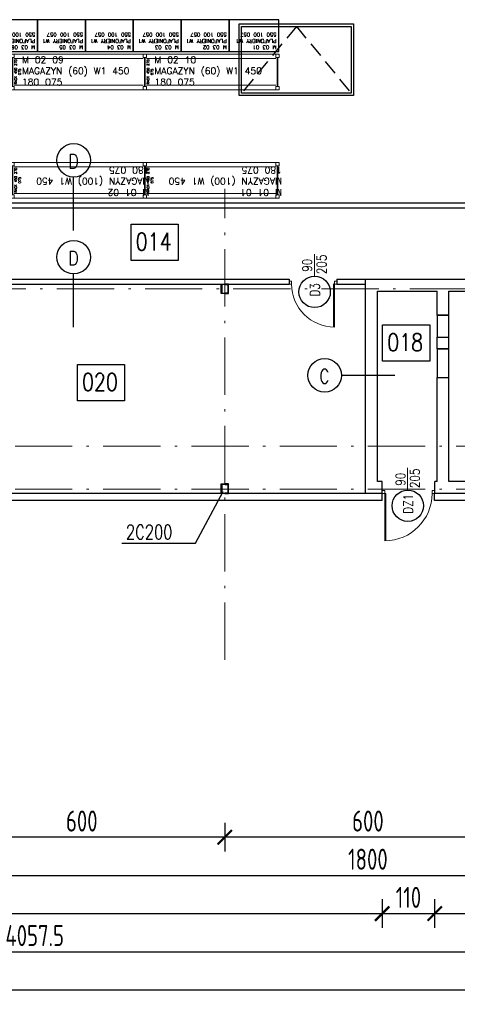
# Model space of a CAD drawing. Extents: x 153948 to 285449, y -89387 to -60195.
# Tile 8 of 108: x 250690 to 251608, y -86759 to -84696. Entities that reach past the tile are written whole.
import ezdxf
from ezdxf.enums import TextEntityAlignment as Align

# ---------------------------------------------------------------- set-up
doc = ezdxf.new("R2010")
doc.units = 0
doc.header["$LTSCALE"] = 100
doc.header["$MEASUREMENT"] = 0
doc.header["$PDMODE"] = 1
doc.linetypes.add('ACAD_ISO10W100', pattern=[18.5, 12, -3, 0.5, -3])
doc.linetypes.add('HIDDEN2', pattern=[4.7625, 3.175, -1.5875])
doc.layers.get('0').update_dxf_attribs({"linetype": 'CONTINUOUS'})
doc.layers.get('DEFPOINTS').update_dxf_attribs({"linetype": 'CONTINUOUS'})
for name, color, linetype in [('1', 2, 'CONTINUOUS'), ('DRZWI', 5, 'CONTINUOUS'), ('K-STA', 2, 'CONTINUOUS'), ('OKNA', 5, 'CONTINUOUS'), ('OPIS-POM', 2, 'CONTINUOUS'), ('R-----OP', 2, 'CONTINUOUS'), ('RS Minimasa VBA', 7, 'CONTINUOUS'), ('SCIANY-GK', 11, 'CONTINUOUS'), ('TEXT', 11, 'CONTINUOUS'), ('WYMIARY', 1, 'CONTINUOUS'), ('ŚWIETLIK', 2, 'CONTINUOUS')]:
    doc.layers.add(name, color=color, linetype=linetype)
for name, color, linetype, lineweight in [('ALUMINIUM', 5, 'CONTINUOUS', 13), ('CEGLA', 4, 'CONTINUOUS', 30), ('OSIE', 8, 'ACAD_ISO10W100', 15), ('PANELE', 3, 'CONTINUOUS', 25), ('rak550', 6, 'CONTINUOUS', 13), ('RS REGAŁY', 7, 'CONTINUOUS', 13)]:
    doc.layers.add(name, color=color, linetype=linetype, lineweight=lineweight)
doc.styles.add('DYBY-NORMALNY-0-8-N', font='ROMANS.SHX', dxfattribs={"width": 0.8})
doc.styles.get("Standard").update_dxf_attribs({"font": 'txt.shx'})
doc.styles.add('STYLE2', font='isocp.shx', dxfattribs={"width": 0.8})
doc.styles.add('TXT3', font='SIMPLEX.SHX', dxfattribs={"width": 0.75, "height": 40})
doc.dimstyles.new('KRESKI_100', dxfattribs={"dimscale": 20, "dimtxt": 2.2, "dimasz": 1.5, "dimexe": 1.5, "dimexo": 1.5, "dimgap": 0.6, "dimtad": 1, "dimdec": 1, "dimrnd": 0.5, "dimdsep": 46, "dimtxsty": 'STYLE2', "dimblk1": 'ARCHTICK', "dimblk2": 'ARCHTICK', "dimsah": 1, "dimcen": 2.5, "dimdle": 1.5, "dimclrd": 10, "dimclre": 10, "dimclrt": 15, "dimadec": 0, "dimazin": 0, "dimtfac": 1, "dimtdec": 1, "dimtmove": 1, "dimatfit": 3, "dimldrblk": 'ARCHTICK', "dimfxl": 1.5, "dimfxlon": 1, "dimtolj": 1, "dimtzin": 0, "dimarcsym": 0})

# ---------------------------------------------------------------- blocks, each defined once
blk = doc.blocks.new('SC200X2')
at = {"layer": '1'}
for points in [[(-10, 7.5), (-10, 0), (-9.7, 0, 0.391021), (-9.1, 0.6), (-8.7, 5.6, -0.391021), (-7.6, 6.6), (7.6, 6.6, -0.391021), (8.7, 5.6), (9.1, 0.6, 0.391021), (9.7, 0), (10, 0), (10, 7.5)], [(-10, -7.5), (-10, 0), (-9.7, 0, -0.391021), (-9.1, -0.6), (-8.7, -5.6, 0.391021), (-7.6, -6.6), (7.6, -6.6, 0.391021), (8.7, -5.6), (9.1, -0.6, -0.391021), (9.7, 0), (10, 0), (10, -7.5)]]:
    blk.add_lwpolyline(points, format="xyb", close=True, dxfattribs=at)
blk = doc.blocks.new('D100')
at = {"layer": 'ALUMINIUM'}
for p, q in [((0, 0), (0, -6)), ((0, 0), (5, 0)), ((5, -6), (5, 0)), ((95, 0), (100, 0)), ((95, 0), (95, -6)), ((100, 0), (100, -6)), ((0, -6), (5, -6)), ((95, -6), (100, -6))]:
    blk.add_line(p, q, dxfattribs=at)
at = {"layer": 'ALUMINIUM', "lineweight": 9}
blk.add_line((95, -6), (95, -96), dxfattribs=at)
blk.add_arc((95, -6), 90, 180, 270, dxfattribs=at)
at = {"layer": 'DEFPOINTS'}
for p, q in [((93, -6), (93, -95.9)), ((95, -6), (93, -6))]:
    blk.add_line(p, q, dxfattribs=at)
blk = doc.blocks.new('D110')
at = {"layer": 'ALUMINIUM'}
for p, q in [((0, 0), (5.5, 0)), ((0, 0), (0, -6.6)), ((5.5, -6.6), (5.5, 0)), ((104.5, 0), (104.5, -6.6)), ((104.5, 0), (110, 0)), ((110, 0), (110, -6.6)), ((0, -6.6), (5.5, -6.6)), ((104.5, -6.6), (102.3, -6.6)), ((102.3, -6.6), (102.3, -105.5)), ((104.5, -6.6), (110, -6.6)), ((104.5, -6.6), (104.5, -105.6))]:
    blk.add_line(p, q, dxfattribs=at)
blk.add_arc((104.5, -6.6), 99, 180, 270, dxfattribs=at)
blk = doc.blocks.new('_ARCHTICK')
at = {"color": 0, "linetype": 'ByBlock', "const_width": 0.15}
blk.add_lwpolyline([(-0.5, -0.5), (0.5, 0.5)], dxfattribs=at)
blk = doc.blocks.new('*D20')
at = {"layer": 'DEFPOINTS', "color": 0, "ltscale": 0.1, "transparency": 16777216}
for p in [(248692.9, -85703), (260307.9, -85703), (260307.9, -86729)]:
    blk.add_point(p, dxfattribs=at)
at = {"layer": 'WYMIARY', "color": 10, "lineweight": -2, "ltscale": 0.1, "transparency": 16777216}
for p, q in [((248692.9, -86699), (248692.9, -86759)), ((260307.9, -86699), (260307.9, -86759)), ((248662.9, -86729), (260337.9, -86729))]:
    blk.add_line(p, q, dxfattribs=at)
at = {"layer": 'WYMIARY', "color": 10, "lineweight": -2, "ltscale": 0.1, "transparency": 16777216, "xscale": 30, "yscale": 30, "zscale": 30, "rotation": 180}
blk.add_blockref('_ARCHTICK', (248692.9, -86729), dxfattribs=at)
at = {"layer": 'WYMIARY', "color": 10, "lineweight": -2, "ltscale": 0.1, "transparency": 16777216, "xscale": 30, "yscale": 30, "zscale": 30}
blk.add_blockref('_ARCHTICK', (260307.9, -86729), dxfattribs=at)
at = {"layer": 'WYMIARY', "color": 15, "ltscale": 0.1, "transparency": 16777216, "insert": (254500.4, -86695), "char_height": 44, "attachment_point": 5, "style": 'STYLE2'}
blk.add_mtext('\\A1;11615', dxfattribs=at)
blk = doc.blocks.new('*D21')
at = {"layer": 'DEFPOINTS', "color": 0, "ltscale": 0.1, "transparency": 16777216}
for p in [(248692.9, -85703), (252750.4, -86569), (252750.4, -86649)]:
    blk.add_point(p, dxfattribs=at)
at = {"layer": 'WYMIARY', "color": 10, "lineweight": -2, "ltscale": 0.1, "transparency": 16777216}
for p, q in [((248692.9, -86619), (248692.9, -86679)), ((252750.4, -86619), (252750.4, -86679)), ((248662.9, -86649), (252780.4, -86649))]:
    blk.add_line(p, q, dxfattribs=at)
at = {"layer": 'WYMIARY', "color": 10, "lineweight": -2, "ltscale": 0.1, "transparency": 16777216, "xscale": 30, "yscale": 30, "zscale": 30, "rotation": 180}
blk.add_blockref('_ARCHTICK', (248692.9, -86649), dxfattribs=at)
at = {"layer": 'WYMIARY', "color": 10, "lineweight": -2, "ltscale": 0.1, "transparency": 16777216, "xscale": 30, "yscale": 30, "zscale": 30}
blk.add_blockref('_ARCHTICK', (252750.4, -86649), dxfattribs=at)
at = {"layer": 'WYMIARY', "color": 15, "ltscale": 0.1, "transparency": 16777216, "insert": (250721.7, -86615), "char_height": 44, "attachment_point": 5, "style": 'STYLE2'}
blk.add_mtext('\\A1;4057.5', dxfattribs=at)
blk = doc.blocks.new('*D34')
at = {"layer": 'DEFPOINTS', "color": 0, "ltscale": 0.1, "transparency": 16777216}
for p in [(248692.9, -85703), (251450.4, -86489), (251450.4, -86569)]:
    blk.add_point(p, dxfattribs=at)
at = {"layer": 'WYMIARY', "color": 10, "lineweight": -2, "ltscale": 0.1, "transparency": 16777216}
for p, q in [((248692.9, -86539), (248692.9, -86599)), ((251450.4, -86539), (251450.4, -86599)), ((248662.9, -86569), (251480.4, -86569))]:
    blk.add_line(p, q, dxfattribs=at)
at = {"layer": 'WYMIARY', "color": 10, "lineweight": -2, "ltscale": 0.1, "transparency": 16777216, "xscale": 30, "yscale": 30, "zscale": 30, "rotation": 180}
blk.add_blockref('_ARCHTICK', (248692.9, -86569), dxfattribs=at)
at = {"layer": 'WYMIARY', "color": 10, "lineweight": -2, "ltscale": 0.1, "transparency": 16777216, "xscale": 30, "yscale": 30, "zscale": 30}
blk.add_blockref('_ARCHTICK', (251450.4, -86569), dxfattribs=at)
at = {"layer": 'WYMIARY', "color": 15, "ltscale": 0.1, "transparency": 16777216, "insert": (250071.7, -86535), "char_height": 44, "attachment_point": 5, "style": 'STYLE2'}
blk.add_mtext('\\A1;2757.5', dxfattribs=at)
blk = doc.blocks.new('*D35')
at = {"layer": 'DEFPOINTS', "color": 0, "ltscale": 0.1, "transparency": 16777216}
for p in [(251450.4, -86489), (251560.4, -86489), (251560.4, -86569)]:
    blk.add_point(p, dxfattribs=at)
at = {"layer": 'WYMIARY', "color": 10, "lineweight": -2, "ltscale": 0.1, "transparency": 16777216}
for p, q in [((251450.4, -86539), (251450.4, -86599)), ((251560.4, -86539), (251560.4, -86599)), ((251420.4, -86569), (251590.4, -86569))]:
    blk.add_line(p, q, dxfattribs=at)
at = {"layer": 'WYMIARY', "color": 10, "lineweight": -2, "ltscale": 0.1, "transparency": 16777216, "xscale": 30, "yscale": 30, "zscale": 30, "rotation": 180}
blk.add_blockref('_ARCHTICK', (251450.4, -86569), dxfattribs=at)
at = {"layer": 'WYMIARY', "color": 10, "lineweight": -2, "ltscale": 0.1, "transparency": 16777216, "xscale": 30, "yscale": 30, "zscale": 30}
blk.add_blockref('_ARCHTICK', (251560.4, -86569), dxfattribs=at)
at = {"layer": 'WYMIARY', "color": 15, "ltscale": 0.1, "transparency": 16777216, "insert": (251505.4, -86535), "char_height": 44, "attachment_point": 5, "style": 'STYLE2'}
blk.add_mtext('\\A1;110', dxfattribs=at)
blk = doc.blocks.new('*D36')
at = {"layer": 'DEFPOINTS', "color": 0, "ltscale": 0.1, "transparency": 16777216}
for p in [(251560.4, -85703), (252180.4, -86489), (252180.4, -86569)]:
    blk.add_point(p, dxfattribs=at)
at = {"layer": 'WYMIARY', "color": 10, "lineweight": -2, "ltscale": 0.1, "transparency": 16777216}
for p, q in [((251560.4, -86539), (251560.4, -86599)), ((252180.4, -86539), (252180.4, -86599)), ((251530.4, -86569), (252210.4, -86569))]:
    blk.add_line(p, q, dxfattribs=at)
at = {"layer": 'WYMIARY', "color": 10, "lineweight": -2, "ltscale": 0.1, "transparency": 16777216, "xscale": 30, "yscale": 30, "zscale": 30, "rotation": 180}
blk.add_blockref('_ARCHTICK', (251560.4, -86569), dxfattribs=at)
at = {"layer": 'WYMIARY', "color": 10, "lineweight": -2, "ltscale": 0.1, "transparency": 16777216, "xscale": 30, "yscale": 30, "zscale": 30}
blk.add_blockref('_ARCHTICK', (252180.4, -86569), dxfattribs=at)
at = {"layer": 'WYMIARY', "color": 15, "ltscale": 0.1, "transparency": 16777216, "insert": (251870.4, -86535), "char_height": 44, "attachment_point": 5, "style": 'STYLE2'}
blk.add_mtext('\\A1;620', dxfattribs=at)
blk = doc.blocks.new('*D43')
at = {"layer": 'DEFPOINTS', "color": 0, "ltscale": 0.1, "transparency": 16777216}
for p in [(250520.4, -86409), (252320.4, -86409), (252320.4, -86489)]:
    blk.add_point(p, dxfattribs=at)
at = {"layer": 'WYMIARY', "color": 10, "lineweight": -2, "ltscale": 0.1, "transparency": 16777216}
for p, q in [((250520.4, -86459), (250520.4, -86519)), ((252320.4, -86459), (252320.4, -86519)), ((250490.4, -86489), (252350.4, -86489))]:
    blk.add_line(p, q, dxfattribs=at)
at = {"layer": 'WYMIARY', "color": 10, "lineweight": -2, "ltscale": 0.1, "transparency": 16777216, "xscale": 30, "yscale": 30, "zscale": 30, "rotation": 180}
blk.add_blockref('_ARCHTICK', (250520.4, -86489), dxfattribs=at)
at = {"layer": 'WYMIARY', "color": 10, "lineweight": -2, "ltscale": 0.1, "transparency": 16777216, "xscale": 30, "yscale": 30, "zscale": 30}
blk.add_blockref('_ARCHTICK', (252320.4, -86489), dxfattribs=at)
at = {"layer": 'WYMIARY', "color": 15, "ltscale": 0.1, "transparency": 16777216, "insert": (251420.4, -86455), "char_height": 44, "attachment_point": 5, "style": 'STYLE2'}
blk.add_mtext('\\A1;1800', dxfattribs=at)
blk = doc.blocks.new('*D65')
at = {"layer": 'DEFPOINTS', "color": 0, "ltscale": 0.1, "transparency": 16777216}
for p in [(251120.4, -86329), (251720.4, -86329), (251120.4, -86409)]:
    blk.add_point(p, dxfattribs=at)
at = {"layer": 'WYMIARY', "color": 10, "lineweight": -2, "ltscale": 0.1, "transparency": 16777216}
for p, q in [((251120.4, -86379), (251120.4, -86439)), ((251720.4, -86379), (251720.4, -86439)), ((251750.4, -86409), (251090.4, -86409))]:
    blk.add_line(p, q, dxfattribs=at)
at = {"layer": 'WYMIARY', "color": 10, "lineweight": -2, "ltscale": 0.1, "transparency": 16777216, "xscale": 30, "yscale": 30, "zscale": 30, "rotation": 180}
blk.add_blockref('_ARCHTICK', (251120.4, -86409), dxfattribs=at)
at = {"layer": 'WYMIARY', "color": 10, "lineweight": -2, "ltscale": 0.1, "transparency": 16777216, "xscale": 30, "yscale": 30, "zscale": 30}
blk.add_blockref('_ARCHTICK', (251720.4, -86409), dxfattribs=at)
at = {"layer": 'WYMIARY', "color": 15, "ltscale": 0.1, "transparency": 16777216, "insert": (251420.4, -86375), "char_height": 44, "attachment_point": 5, "style": 'STYLE2'}
blk.add_mtext('\\A1;600', dxfattribs=at)
blk = doc.blocks.new('*D66')
at = {"layer": 'DEFPOINTS', "color": 0, "ltscale": 0.1, "transparency": 16777216}
for p in [(251120.4, -86036.8), (250520.4, -86329), (250520.4, -86409)]:
    blk.add_point(p, dxfattribs=at)
at = {"layer": 'WYMIARY', "color": 10, "lineweight": -2, "ltscale": 0.1, "transparency": 16777216}
for p, q in [((250520.4, -86379), (250520.4, -86439)), ((251120.4, -86379), (251120.4, -86439)), ((251150.4, -86409), (250490.4, -86409))]:
    blk.add_line(p, q, dxfattribs=at)
at = {"layer": 'WYMIARY', "color": 10, "lineweight": -2, "ltscale": 0.1, "transparency": 16777216, "xscale": 30, "yscale": 30, "zscale": 30, "rotation": 180}
blk.add_blockref('_ARCHTICK', (250520.4, -86409), dxfattribs=at)
at = {"layer": 'WYMIARY', "color": 10, "lineweight": -2, "ltscale": 0.1, "transparency": 16777216, "xscale": 30, "yscale": 30, "zscale": 30}
blk.add_blockref('_ARCHTICK', (251120.4, -86409), dxfattribs=at)
at = {"layer": 'WYMIARY', "color": 15, "ltscale": 0.1, "transparency": 16777216, "insert": (250820.4, -86375), "char_height": 44, "attachment_point": 5, "style": 'STYLE2'}
blk.add_mtext('\\A1;600', dxfattribs=at)
blk = doc.blocks.new('NOGA RACK 450 007 075')
at = {"color": 1}
for p, q in [((2.8, 68), (2.8, 7)), ((4.2, 68), (4.2, 7))]:
    blk.add_line(p, q, dxfattribs=at)
for points in [[(0, 68), (7, 68), (7, 75), (0, 75)], [(0, 0), (7, 0), (7, 7), (0, 7)]]:
    blk.add_lwpolyline(points, close=True, dxfattribs=at)
blk = doc.blocks.new('RACK 450 270 075')
at = {"color": 1}
for p, q in [((2.75, 68), (2.75, 7)), ((4.25, 68), (4.25, 7)), ((7, 75), (277.8, 75)), ((7, 65.5), (277.8, 65.5)), ((7, 9.5), (277.8, 9.5)), ((7, 0), (277.8, 0))]:
    blk.add_line(p, q, dxfattribs=at)
for points in [[(0, 68), (7, 68), (7, 75), (0, 75)], [(0, 0), (7, 0), (7, 7), (0, 7)]]:
    blk.add_lwpolyline(points, close=True, dxfattribs=at)
at = {"color": 1, "insert": (14.25, 37.5), "char_height": 5, "width": 61, "attachment_point": 5, "rotation": 90}
blk.add_mtext('RACK 450 270 075', dxfattribs=at)

msp = doc.modelspace()

# ---------------------------------------------------------------- linework, layer by layer
at = {"layer": 'CEGLA', "ltscale": 0.1}
for p, q in [((251415.4, -85688.55), (251415.4, -85239.55)), ((251415.4, -85239.55), (252120.4, -85239.55)), ((251440.4, -85663.55), (251440.4, -85264.55)), ((251440.4, -85264.55), (251565.4, -85264.55)), ((251565.4, -85314.55), (251565.4, -85264.55)), ((251590.4, -85264.55), (252095.4, -85264.55)), ((251590.4, -85314.55), (251590.4, -85264.55)), ((251565.4, -85314.55), (251590.4, -85314.55)), ((251565.4, -85360.55), (251590.4, -85360.55)), ((251565.4, -85385.55), (251565.4, -85360.55)), ((251590.4, -85385.55), (251590.4, -85360.55)), ((251565.4, -85385.55), (251590.4, -85385.55)), ((251565.4, -85663.55), (251565.4, -85445.55)), ((251565.4, -85445.55), (251590.4, -85445.55)), ((251590.4, -85663.55), (251590.4, -85445.55)), ((251450.4, -85688.55), (251450.4, -85663.55)), ((251560.43, -85688.55), (251560.43, -85663.55))]:
    msp.add_line(p, q, dxfattribs=at)
at = {"layer": 'CEGLA', "ltscale": 0.5}
for p, q in [((251450.4, -85663.55), (251440.4, -85663.55)), ((251565.4, -85663.55), (251560.43, -85663.55)), ((252095.4, -85663.55), (251590.4, -85663.55))]:
    msp.add_line(p, q, dxfattribs=at)
at = {"layer": 'OKNA', "ltscale": 0.1}
for points in [[(251590.4, -85314.55), (251565.4, -85314.55), (251565.4, -85360.55), (251590.4, -85360.55)], [(251590.4, -85385.55), (251565.4, -85385.55), (251565.4, -85445.55), (251590.4, -85445.55)]]:
    msp.add_lwpolyline(points, close=True, dxfattribs=at)
at = {"layer": 'OPIS-POM'}
for points in [[(250923.83, -85123.91), (251022.5, -85123.91), (251022.5, -85200.23), (250923.83, -85200.23)], [(251451.34, -85334.77), (251550.01, -85334.77), (251550.01, -85411.09), (251451.34, -85411.09)], [(250811.23, -85417.94), (250909.9, -85417.94), (250909.9, -85494.25), (250811.23, -85494.25)]]:
    msp.add_lwpolyline(points, close=True, dxfattribs=at)
at = {"layer": 'OSIE', "ltscale": 0.1}
for p, q in [((251120.4, -86036.78), (251120.4, -85049.97)), ((248363.17, -85259.55), (263229.19, -85259.55)), ((247720.4, -85589.55), (263229.19, -85589.55)), ((247720.4, -85679.55), (263229.19, -85679.55))]:
    msp.add_line(p, q, dxfattribs=at)
at = {"layer": 'PANELE', "ltscale": 0.5}
for p, q in [((251450.4, -85688.55), (248733.4, -85688.55)), ((252180.4, -85688.55), (251560.4, -85688.55)), ((251450.4, -85703.05), (248692.9, -85703.05)), ((252180.4, -85703.05), (251560.4, -85703.05))]:
    msp.add_line(p, q, dxfattribs=at)
at = {"layer": 'PANELE', "ltscale": 0.1}
for p, q in [((251450.4, -85703.05), (251450.4, -85688.55)), ((251560.4, -85703.05), (251560.4, -85688.55))]:
    msp.add_line(p, q, dxfattribs=at)
at = {"layer": 'R-----OP'}
for p, q in [((250803.05, -85137.06), (250803.05, -85025.32)), ((250803.05, -85340.12), (250803.05, -85228.39)), ((251476.59, -85441.34), (251364.85, -85441.34))]:
    msp.add_line(p, q, dxfattribs=at)
at = {"layer": 'R-----OP', "lineweight": 13}
for points in [[(251308.13, -85233.5), (251308.13, -85186.65)], [(251503.65, -85681.86), (251503.65, -85635.01)]]:
    msp.add_lwpolyline(points, dxfattribs=at)
at = {"layer": 'R-----OP'}
for centre, radius in [((250803.44, -84990.15), 35.19), ((250803.44, -85193.21), 35.19), ((251308.61, -85265.94), 33), ((251329.67, -85440.95), 35.19), ((251504.13, -85714.3), 33)]:
    msp.add_circle(centre, radius, dxfattribs=at)
at = {"layer": 'rak550', "lineweight": -3}
for points in [[(250627.3, -84762.55), (250727.7, -84762.55), (250727.7, -84695.55), (250627.3, -84695.55)], [(250727.7, -84762.55), (250828.1, -84762.55), (250828.1, -84695.55), (250727.7, -84695.55)], [(250828.1, -84762.55), (250928.5, -84762.55), (250928.5, -84695.55), (250828.1, -84695.55)], [(250928.5, -84762.55), (251028.9, -84762.55), (251028.9, -84695.55), (250928.5, -84695.55)], [(251028.9, -84762.55), (251129.3, -84762.55), (251129.3, -84695.55), (251028.9, -84695.55)], [(251129.3, -84762.55), (251233.7, -84762.55), (251233.7, -84695.55), (251129.3, -84695.55)]]:
    msp.add_lwpolyline(points, close=True, dxfattribs=at)
at = {"layer": 'SCIANY-GK', "ltscale": 0.1}
for p, q in [((248722.4, -85079.55), (252493.33, -85079.55)), ((248722.4, -85089.55), (252483.38, -85089.55)), ((250170.4, -85239.55), (251255.4, -85239.55)), ((251255.4, -85239.55), (251255.4, -85249.55)), ((251355.4, -85239.55), (251355.4, -85249.55)), ((251355.4, -85239.55), (251415.4, -85239.55)), ((250410.45, -85249.55), (251255.4, -85249.55)), ((251355.4, -85249.55), (251415.4, -85249.55))]:
    msp.add_line(p, q, dxfattribs=at)
at = {"layer": 'TEXT'}
for p, q in [((251058.55, -85792.74), (251116.65, -85684.55)), ((250904.73, -85792.74), (251058.55, -85792.74))]:
    msp.add_line(p, q, dxfattribs=at)
at = {"layer": 'ŚWIETLIK', "linetype": 'HIDDEN2', "ltscale": 0.1}
for q in [(251155.4, -84849.55), (251385.4, -84849.55)]:
    msp.add_line((251270.4, -84709.55), q, dxfattribs=at)
at = {"layer": 'ŚWIETLIK'}
for points in [[(251150.4, -84704.55), (251390.4, -84704.55), (251390.4, -84854.55), (251150.4, -84854.55)], [(251155.4, -84709.55), (251385.4, -84709.55), (251385.4, -84849.55), (251155.4, -84849.55)]]:
    msp.add_lwpolyline(points, close=True, dxfattribs=at)

# ---------------------------------------------------------------- block references
at = {"layer": 'ALUMINIUM', "ltscale": 0.1, "xscale": -1}
msp.add_blockref('D110', (251560.43, -85681.99), dxfattribs=at)
at = {"layer": 'DRZWI', "ltscale": 0.12}
msp.add_blockref('D100', (251255.38, -85243.59), dxfattribs=at)
at = {"layer": 'K-STA', "ltscale": 0.5, "rotation": 270}
for p in [(251120.4, -85259.55), (251120.4, -85678.55)]:
    msp.add_blockref('SC200X2', p, dxfattribs=at)
at = {"layer": 'RS REGAŁY'}
for name, p in [('RACK 450 270 075', (250671.6, -84842.55)), ('RACK 450 270 075', (250949.4, -84842.55)), ('NOGA RACK 450 007 075', (251227.2, -84842.55)), ('RACK 450 270 075', (250671.6, -85069.55)), ('RACK 450 270 075', (250949.4, -85069.55)), ('NOGA RACK 450 007 075', (251227.2, -85069.55))]:
    msp.add_blockref(name, p, dxfattribs=at)

# ---------------------------------------------------------------- texts
at = {"layer": 'OPIS-POM', "style": 'DYBY-NORMALNY-0-8-N', "width": 0.8}
for s, p in [('014', (250971.03, -85160.73)), ('018', (251498.55, -85371.59)), ('020', (250858.43, -85454.75))]:
    msp.add_text(s, height=36.562, dxfattribs=at).set_placement(p, align=Align.MIDDLE)
at = {"layer": 'R-----OP', "style": 'DYBY-NORMALNY-0-8-N', "width": 0.8}
for s, p in [('D', (250803.04, -84992.26)), ('D', (250803.04, -85195.32)), ('C', (251329.27, -85443.06))]:
    msp.add_text(s, height=30, dxfattribs=at).set_placement(p, align=Align.MIDDLE)
at = {"layer": 'R-----OP', "color": 2, "style": 'DYBY-NORMALNY-0-8-N', "width": 0.8}
for s, p in [('90', (251293.13, -85210.28)), ('205', (251323.35, -85208.44)), ('90', (251488.65, -85658.63)), ('205', (251518.87, -85656.8))]:
    msp.add_text(s, height=20, rotation=90, dxfattribs=at).set_placement(p, align=Align.MIDDLE)
for s, p in [('D3', (251309.28, -85261.73)), ('DZ1', (251504.8, -85710.08))]:
    msp.add_text(s, height=20, rotation=90, dxfattribs=at).set_placement(p, align=Align.MIDDLE_CENTER)
at = {"layer": 'RS Minimasa VBA', "attachment_point": 1, "rotation": 180}
for s, insert, char_height, width in [('M 03 06^M^JPLAFONIERY W1 550 100 057', (250722.7, -84757.55), 8, 95.4), ('M 03 05^M^JPLAFONIERY W1 550 100 057', (250823.1, -84757.55), 8, 95.4), ('M 03 04^M^JPLAFONIERY W1 550 100 057', (250923.5, -84757.55), 8, 95.4), ('M 03 03^M^JPLAFONIERY W1 550 100 057', (251023.9, -84757.55), 8, 95.4), ('M 03 02^M^JPLAFONIERY W1 550 100 057', (251124.3, -84757.55), 8, 95.4), ('M 03 01^M^JPLAFONIERY W1 550 100 057', (251228.7, -84757.55), 8, 99.4), ('M 01 02^M^JMAGAZYN (100) W1 450 180 075', (250962.1, -85064.55), 14, 272.8), ('M 01 01^M^JMAGAZYN (100) W1 450 180 075', (251239.9, -85064.55), 14, 272.8)]:
    msp.add_mtext(s, dxfattribs=dict(at, insert=insert, char_height=char_height, width=width))
at = {"layer": 'RS Minimasa VBA', "char_height": 14, "width": 272.8, "attachment_point": 1}
for s, insert in [('M 02 09^M^JMAGAZYN (60) W1 450 180 075', (250695.1, -84772.55)), ('M 02 10^M^JMAGAZYN (60) W1 450 180 075', (250972.9, -84772.55))]:
    msp.add_mtext(s, dxfattribs=dict(at, insert=insert))
at = {"layer": 'TEXT', "style": 'TXT3', "width": 0.75}
msp.add_text('2C200', height=30, dxfattribs=at).set_placement((250913.02, -85784.45))

# ---------------------------------------------------------------- dimensions: what is measured, and where the dimension line sits
at = {"layer": 'WYMIARY', "ltscale": 0.1}
for base, p1, p2, picture, middle in [((260307.9, -86729.04), (248692.9, -85703.05), (260307.9, -85703.05), '*D20', (254500.4, -86695.04)), ((252750.4, -86649.04), (248692.9, -85703.05), (252750.4, -86569.04), '*D21', (250721.65, -86615.04)), ((251450.4, -86569.04), (248692.9, -85703.05), (251450.4, -86489.04), '*D34', (250071.65, -86535.04)), ((252180.4, -86569.04), (251560.4, -85703.05), (252180.4, -86489.04), '*D36', (251870.4, -86535.04)), ((250520.4, -86409.04), (251120.4, -86036.78), (250520.4, -86329.04), '*D66', (250820.4, -86375.04)), ((251120.4, -86409.04), (251720.4, -86329.04), (251120.4, -86329.04), '*D65', (251420.4, -86375.04)), ((252320.4, -86489.04), (250520.4, -86409.04), (252320.4, -86409.04), '*D43', (251420.4, -86455.04)), ((251560.4, -86569.04), (251450.4, -86489.04), (251560.4, -86489.04), '*D35', (251505.4, -86535.04))]:
    dim = msp.add_linear_dim(base=base, p1=p1, p2=p2, dimstyle='KRESKI_100', dxfattribs=at)
    dim.commit()
    dim.dimension.update_dxf_attribs({"geometry": picture, "text_midpoint": middle})

doc.saveas('drawing.dxf')
